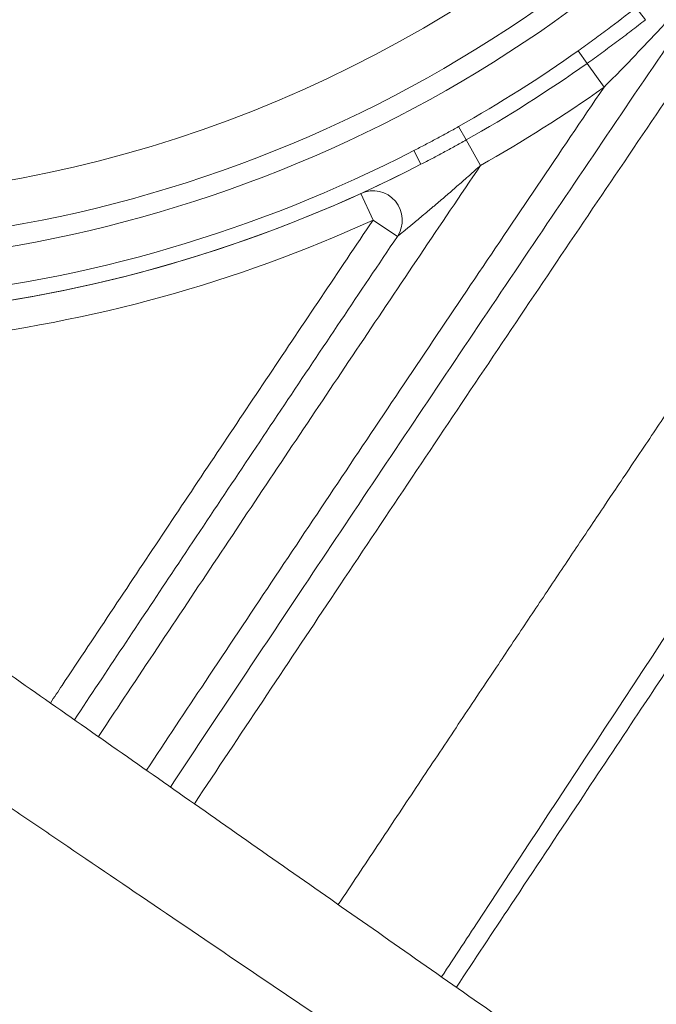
# Model space of a CAD drawing. Header units: millimetres. Extents: x -46 to 5160, y -5105 to -1541.
# Tile 52 of 104: x 3564 to 3607, y -4233 to -4166. Entities that reach past the tile are written whole.
import ezdxf

# ---------------------------------------------------------------- set-up
doc = ezdxf.new("R2010")
doc.units = ezdxf.units.MM
doc.header["$LTSCALE"] = 0.3175
doc.layers.add('1轮廓实线层', color=7, linetype='Continuous', lineweight=18)

msp = doc.modelspace()

# ---------------------------------------------------------------- linework, layer by layer
at = {"layer": '1轮廓实线层'}
for p, q in [((3605.727, -4164.8005), (3606.38124, -4165.62907)), ((3601.78662, -4167.75471), (3602.39376, -4168.6125)), ((3602.39376, -4168.6125), (3603.54866, -4170.24417)), ((3593.61106, -4172.93085), (3594.12675, -4173.84654)), ((3594.12675, -4173.84654), (3595.10769, -4175.58835)), ((3590.56251, -4174.56794), (3591.04634, -4175.50628)), ((3586.94246, -4177.49907), (3587.77264, -4179.31864)), ((3589.43224, -4180.43475), (3587.77264, -4179.31864))]:
    msp.add_line(p, q, dxfattribs=at)
for centre, radius, start, end in [((3547.50922, -4091.0698), 90, 244.1487041, 347.7824612), ((3547.50922, -4091.0698), 91.38197, 248.2702176, 347.9416026), ((3547.50922, -4091.0698), 86.90983, 231.075089, 308.924911), ((3547.50922, -4091.0698), 93.95005, 299.3869885, 305.2907692), ((3547.50922, -4091.0698), 95.00096, 299.3869885, 305.2907692), ((3547.50922, -4091.0698), 97, 299.3869885, 305.2907692), ((3547.50922, -4091.0698), 93.94427, 253.5690694, 297.2765249), ((3547.50922, -4091.0698), 95, 255.4077637, 297.2765249), ((3547.50922, -4091.0698), 95, 255.7209967, 297.2765249), ((3587.77264, -4179.31864), 2, 326.0785913, 114.5247802), ((3547.50922, -4091.0698), 97, 258.3672656, 294.5247802)]:
    msp.add_arc(centre, radius, start, end, dxfattribs=at)
for points, degree, knots in [([(3655.98342, -4275.49623), (3651.89513, -4272.63358), (3647.81611, -4269.77742), (3639.68279, -4264.08241), (3635.62854, -4261.24359), (3627.55186, -4255.58824), (3623.52946, -4252.77173), (3615.52426, -4247.16642), (3611.54146, -4244.37764), (3603.62433, -4238.834), (3599.68996, -4236.07913), (3591.87981, -4230.6104), (3588.00397, -4227.89651), (3580.32269, -4222.51802), (3576.51717, -4219.85336), (3568.99038, -4214.58305), (3565.26907, -4211.97736), (3557.9272, -4206.83653), (3554.30665, -4204.30139), (3548.96631, -4200.56205), (3547.20133, -4199.32619), (3543.7045, -4196.87769), (3541.97262, -4195.66501), (3538.54519, -4193.2651), (3536.84966, -4192.07787), (3533.49833, -4189.73125), (3531.84258, -4188.57188), (3528.57479, -4186.28375), (3526.96272, -4185.15497), (3523.78658, -4182.93101), (3522.22252, -4181.83584), (3519.14703, -4179.68236), (3517.63564, -4178.62408), (3514.67077, -4176.54805), (3513.21725, -4175.53028), (3510.37384, -4173.53931), (3508.98392, -4172.56608), (3506.27388, -4170.66849), (3504.95377, -4169.74414), (3502.39005, -4167.949), (3501.14647, -4167.07824), (3498.74302, -4165.39532), (3497.58319, -4164.58319), (3495.35491, -4163.02294), (3494.28649, -4162.27482), (3492.24893, -4160.84811), (3491.2798, -4160.16952), (3490.36458, -4159.52867)], 3, [0, 0, 0, 0, 0.0625, 0.0625, 0.125, 0.125, 0.1875, 0.1875, 0.25, 0.25, 0.3125, 0.3125, 0.375, 0.375, 0.4375, 0.4375, 0.5, 0.5, 0.5625, 0.5625, 0.59375, 0.59375, 0.625, 0.625, 0.65625, 0.65625, 0.6875, 0.6875, 0.71875, 0.71875, 0.75, 0.75, 0.78125, 0.78125, 0.8125, 0.8125, 0.84375, 0.84375, 0.875, 0.875, 0.90625, 0.90625, 0.9375, 0.9375, 0.96875, 0.96875, 1, 1, 1, 1]), ([(3612.91692, -4160.0278), (3611.22434, -4162.50536), (3609.53533, -4164.98536), (3606.16325, -4169.94938), (3604.48018, -4172.4334), (3599.4385, -4179.89058), (3596.08738, -4184.86875), (3589.40011, -4194.83506), (3586.06403, -4199.82326), (3579.79379, -4209.22108), (3576.85843, -4213.62991), (3573.92649, -4218.04102)], 3, [0, 0, 0, 0, 0.12877885, 0.12877885, 0.25755771, 0.25755771, 0.51511542, 0.51511542, 0.77267313, 0.77267313, 1, 1, 1, 1]), ([(3585.39905, -4226.07187), (3594.64511, -4212.1602), (3602.52474, -4200.40297), (3618.26873, -4176.91131), (3630.00923, -4159.85667)], 2, [0, 0, 0, 0.3561109, 0.3561109, 1, 1, 1]), ([(3612.91692, -4160.0278), (3612.91674, -4160.02801), (3612.91513, -4160.02991), (3612.90915, -4160.03694), (3612.90463, -4160.04226), (3612.89629, -4160.05207), (3612.89326, -4160.05563), (3612.88685, -4160.06318), (3612.88345, -4160.06716), (3612.87281, -4160.07968), (3612.8651, -4160.08874), (3612.84877, -4160.10794), (3612.84014, -4160.11808), (3612.82218, -4160.13918), (3612.81284, -4160.15015), (3612.78425, -4160.18373), (3612.76429, -4160.20715), (3612.72343, -4160.25508), (3612.70257, -4160.27955), (3612.66021, -4160.3292), (3612.63871, -4160.35438), (3612.57352, -4160.4307), (3612.52906, -4160.4827), (3612.43945, -4160.58738), (3612.39422, -4160.64015), (3612.30316, -4160.74628), (3612.25733, -4160.79965), (3612.11912, -4160.96038), (3612.02603, -4161.06839), (3611.83859, -4161.28538), (3611.74437, -4161.39421), (3611.55513, -4161.61227), (3611.46011, -4161.72151), (3611.2694, -4161.94023), (3611.17371, -4162.04972), (3610.98186, -4162.26873), (3610.88567, -4162.37828), (3610.59639, -4162.70694), (3610.40256, -4162.92612), (3610.0133, -4163.36418), (3609.81791, -4163.58303), (3609.42564, -4164.02026), (3609.22878, -4164.23863), (3608.83363, -4164.67484), (3608.63535, -4164.89266), (3608.03885, -4165.54475), (3607.63881, -4165.97782), (3606.83396, -4166.84053), (3606.42914, -4167.27016), (3605.61465, -4168.12592), (3605.20497, -4168.55205), (3604.38061, -4169.40077), (3603.96593, -4169.82335), (3603.54866, -4170.24417)], 3, [0, 0, 0, 0, 0.00371787, 0.00371787, 0.00762486, 0.00762486, 0.00957835, 0.00957835, 0.01153184, 0.01153184, 0.01543883, 0.01543883, 0.01934582, 0.01934582, 0.02325281, 0.02325281, 0.03106679, 0.03106679, 0.03888077, 0.03888077, 0.04669474, 0.04669474, 0.0623227, 0.0623227, 0.07795065, 0.07795065, 0.09357861, 0.09357861, 0.12483452, 0.12483452, 0.15609043, 0.15609043, 0.18734634, 0.18734634, 0.21860225, 0.21860225, 0.24985816, 0.24985816, 0.31236998, 0.31236998, 0.3748818, 0.3748818, 0.43739362, 0.43739362, 0.49990544, 0.49990544, 0.62492908, 0.62492908, 0.74995272, 0.74995272, 0.87497636, 0.87497636, 1, 1, 1, 1]), ([(3614.56834, -4161.15599), (3612.90526, -4163.59037), (3611.24566, -4166.02706), (3607.93224, -4170.90429), (3606.27843, -4173.34484), (3601.32433, -4180.67138), (3598.03134, -4185.56222), (3591.45995, -4195.35364), (3588.18163, -4200.25426), (3581.78962, -4209.83221), (3578.67545, -4214.50921), (3575.56511, -4219.18877)], 3, [0, 0, 0, 0, 0.12648621, 0.12648621, 0.25297242, 0.25297242, 0.50594485, 0.50594485, 0.75891727, 0.75891727, 1, 1, 1, 1]), ([(3601.78662, -4167.75471), (3602.12173, -4167.51752), (3602.45505, -4167.27794), (3603.11822, -4166.79417), (3603.44807, -4166.54997), (3604.43272, -4165.81082), (3605.0826, -4165.30932), (3605.727, -4164.8005)], 3, [0, 0, 0, 0, 0.25, 0.25, 0.5, 0.5, 1, 1, 1, 1]), ([(3652.19833, -4279.88682), (3649.00908, -4277.72736), (3645.90528, -4275.62608), (3639.87007, -4271.53987), (3636.93864, -4269.55494), (3631.24855, -4265.70145), (3628.48988, -4263.83288), (3624.48109, -4261.1173), (3623.16635, -4260.22665), (3621.22643, -4258.91249), (3620.26452, -4258.26087), (3619.15635, -4257.51019), (3618.60577, -4257.13723), (3618.33136, -4256.95135), (3618.19437, -4256.85856), (3618.12593, -4256.8122), (3618.09172, -4256.78903), (3618.07463, -4256.77745), (3618.06608, -4256.77166), (3618.0618, -4256.76876), (3618.05967, -4256.76731), (3618.05875, -4256.76669), (3618.05814, -4256.76628), (3618.05788, -4256.7661), (3615.19587, -4254.82747), (3612.39548, -4252.9306), (3606.91796, -4249.21993), (3604.24082, -4247.40613), (3599.00986, -4243.86159), (3596.45605, -4242.13085), (3592.71755, -4239.59705), (3591.48676, -4238.76283), (3589.66356, -4237.52708), (3588.7577, -4236.9131), (3587.71091, -4236.2036), (3587.19003, -4235.85056), (3586.93021, -4235.67446), (3586.80046, -4235.58652), (3586.73562, -4235.54257), (3586.70322, -4235.52061), (3586.68701, -4235.50963), (3586.67891, -4235.50414), (3586.67486, -4235.50139), (3586.67313, -4235.50021), (3586.67197, -4235.49943), (3586.67142, -4235.49906), (3584.19128, -4233.81809), (3579.33054, -4230.52365), (3574.66753, -4227.36257), (3570.10364, -4224.26817), (3567.87126, -4222.75431), (3564.59679, -4220.53352), (3562.97807, -4219.43563), (3561.12191, -4218.17664), (3560.2019, -4217.55261), (3559.74391, -4217.24196), (3559.51542, -4217.08698), (3559.4013, -4217.00958), (3559.35242, -4216.97642), (3559.31984, -4216.95432), (3559.30358, -4216.94329), (3555.11067, -4214.0993), (3551.10215, -4211.38035), (3545.34259, -4207.47286), (3543.46492, -4206.19886), (3540.71169, -4204.33059), (3539.35089, -4203.40714), (3537.79095, -4202.34848), (3537.01789, -4201.82382), (3536.63309, -4201.56266), (3536.44112, -4201.43238), (3536.34524, -4201.36731), (3536.29733, -4201.33479), (3536.27338, -4201.31853), (3536.26141, -4201.31041), (3536.25628, -4201.30693), (3536.25286, -4201.3046), (3536.25111, -4201.30342), (3532.82479, -4198.97799), (3529.54842, -4196.75384), (3524.85595, -4193.56783), (3523.32879, -4192.53086), (3521.09347, -4191.01296), (3519.98965, -4190.2634), (3518.72607, -4189.40534), (3518.10033, -4188.98042), (3517.78897, -4188.76899), (3517.63367, -4188.66353), (3517.55611, -4188.61086), (3517.51736, -4188.58455), (3517.49799, -4188.57139), (3517.4883, -4188.56482), (3517.48346, -4188.56153), (3517.48139, -4188.56012), (3517.48, -4188.55918), (3517.47929, -4188.55869), (3514.74646, -4186.70293), (3512.14314, -4184.93512), (3508.43229, -4182.41465), (3507.2277, -4181.59637), (3505.46939, -4180.40176), (3504.60236, -4179.81266), (3503.61204, -4179.13973), (3503.12217, -4178.80685), (3502.87856, -4178.64131), (3502.75708, -4178.55877), (3502.69643, -4178.51755), (3502.66612, -4178.49695), (3502.65097, -4178.48666), (3502.6434, -4178.48151), (3502.63962, -4178.47894), (3502.63772, -4178.47765), (3502.63691, -4178.4771), (3502.63637, -4178.47674), (3502.63608, -4178.47654), (3500.55827, -4177.06459), (3496.62062, -4174.38911), (3491.36835, -4170.82018), (3488.3038, -4168.73707), (3485.45797, -4166.80206), (3484.14451, -4165.90859), (3482.93967, -4165.08918)], 3, [0, 0, 0, 0, 0.03125, 0.03125, 0.0625, 0.0625, 0.09375, 0.09375, 0.109375, 0.109375, 0.1171875, 0.12109375, 0.12304687, 0.12402344, 0.12451172, 0.12475586, 0.12487793, 0.12493896, 0.12496948, 0.12498474, 0.12499237, 0.12499619, 0.12499619, 0.125, 0.125, 0.15625, 0.15625, 0.1875, 0.1875, 0.21875, 0.21875, 0.234375, 0.234375, 0.2421875, 0.24609375, 0.24804687, 0.24902344, 0.24951172, 0.24975586, 0.24987793, 0.24993896, 0.24996948, 0.24998474, 0.24999237, 0.24999237, 0.25, 0.25, 0.28125, 0.3125, 0.3125, 0.34375, 0.34375, 0.359375, 0.3671875, 0.37109375, 0.37304688, 0.37402344, 0.37451172, 0.37475586, 0.37475586, 0.375, 0.375, 0.4375, 0.4375, 0.46875, 0.46875, 0.484375, 0.4921875, 0.49609375, 0.49804688, 0.49902344, 0.49951172, 0.49975586, 0.49987793, 0.49993896, 0.49996948, 0.49996948, 0.5, 0.5, 0.5625, 0.5625, 0.59375, 0.59375, 0.609375, 0.6171875, 0.62109375, 0.62304688, 0.62402344, 0.62451172, 0.62475586, 0.62487793, 0.62493896, 0.62496948, 0.62498474, 0.62498474, 0.625, 0.625, 0.6875, 0.6875, 0.71875, 0.71875, 0.734375, 0.7421875, 0.74609375, 0.74804688, 0.74902344, 0.74951172, 0.74975586, 0.74987793, 0.74993896, 0.74996948, 0.74998474, 0.74999237, 0.74999237, 0.75, 0.75, 0.8125, 0.875, 0.9375, 0.9375, 1, 1, 1, 1]), ([(3606.38124, -4165.62907), (3606.05672, -4165.88531), (3605.40386, -4166.39411), (3604.74325, -4166.89535), (3604.07867, -4167.39274), (3603.74441, -4167.63951), (3603.23996, -4168.00675), (3603.07129, -4168.12869), (3602.73315, -4168.37142), (3602.56367, -4168.49224), (3602.39376, -4168.6125)], 3, [0, 0, 0, 0, 0.25, 0.5, 0.5, 0.75, 0.75, 0.875, 0.875, 1, 1, 1, 1]), ([(3592.45594, -4231.01264), (3593.36477, -4229.62689), (3594.27375, -4228.24123), (3602.0902, -4216.32854), (3609.0065, -4205.80731), (3621.7334, -4186.51638), (3627.53798, -4177.74272), (3633.3669, -4168.98506)], 3, [0, 0, 0, 0, 0.06690839, 0.06690839, 0.57526226, 0.57526226, 1, 1, 1, 1]), ([(3572.28754, -4216.89377), (3573.63057, -4214.87321), (3574.97432, -4212.85314), (3579.32847, -4206.31306), (3582.34204, -4201.79517), (3588.3795, -4192.76624), (3591.40342, -4188.25524), (3597.46487, -4179.24228), (3600.50232, -4174.74027), (3603.54866, -4170.24417)], 3, [0, 0, 0, 0, 0.12961487, 0.12961487, 0.41974325, 0.41974325, 0.70987162, 0.70987162, 1, 1, 1, 1]), ([(3593.46218, -4231.71789), (3594.7085, -4229.83679), (3597.51531, -4225.60283), (3601.64948, -4219.37534), (3605.6112, -4213.41725), (3609.152, -4208.09997), (3612.57518, -4202.9669), (3616.20219, -4197.53756), (3619.49024, -4192.62551), (3622.30196, -4188.433), (3624.49924, -4185.1616), (3626.49013, -4182.20184), (3628.27419, -4179.55329), (3629.85097, -4177.21557), (3631.22006, -4175.18826), (3632.38106, -4173.47099), (3633.33358, -4172.06338), (3633.89925, -4171.2283), (3634.1472, -4170.86226)], 3, [0, 0, 0, 0, 0.09247157, 0.20817105, 0.30631982, 0.38568696, 0.46996965, 0.55916535, 0.65327074, 0.71221225, 0.76604711, 0.81477638, 0.85840121, 0.89692277, 0.9303423, 0.95866095, 0.98187985, 1, 1, 1, 1]), ([(3590.56251, -4174.56794), (3590.81885, -4174.43577), (3591.33072, -4174.16997), (3591.84037, -4173.90002), (3592.34868, -4173.62759), (3592.60217, -4173.49014), (3593.10771, -4173.21253), (3593.35975, -4173.07238), (3593.61106, -4172.93085)], 3, [0, 0, 0, 0, 0.25, 0.5, 0.5, 0.75, 0.75, 1, 1, 1, 1]), ([(3594.12675, -4173.84654), (3593.87079, -4173.99069), (3593.61457, -4174.13338), (3593.10171, -4174.41582), (3592.84507, -4174.55557), (3592.33147, -4174.83217), (3592.07452, -4174.96901), (3591.56047, -4175.2398), (3591.30337, -4175.37375), (3591.04634, -4175.50628)], 3, [0, 0, 0, 0, 0.25, 0.25, 0.5, 0.5, 0.75, 0.75, 1, 1, 1, 1]), ([(3595.10769, -4175.58835), (3592.35788, -4179.66483), (3589.61426, -4183.74546), (3584.13688, -4191.9133), (3581.40313, -4196.00053), (3575.94323, -4204.18008), (3573.2171, -4208.27241), (3569.99943, -4213.11042), (3569.50496, -4213.85412), (3569.01057, -4214.59789)], 3, [0, 0, 0, 0, 0.31430481, 0.31430481, 0.62860962, 0.62860962, 0.94291443, 0.94291443, 1, 1, 1, 1]), ([(3595.10769, -4175.58835), (3594.98234, -4175.70096), (3594.85681, -4175.81335), (3594.6054, -4176.03771), (3594.47951, -4176.14968), (3594.10167, -4176.48462), (3593.84943, -4176.70671), (3593.34438, -4177.14841), (3593.09157, -4177.368), (3592.58558, -4177.80452), (3592.33238, -4178.02145), (3592.01587, -4178.29076), (3591.95256, -4178.34453), (3591.82596, -4178.45187), (3591.76264, -4178.50547), (3591.57287, -4178.66582), (3591.44679, -4178.77198), (3591.19578, -4178.98259), (3591.07086, -4179.08705), (3590.82257, -4179.29394), (3590.69921, -4179.39638), (3590.51588, -4179.5481), (3590.45505, -4179.59834), (3590.33414, -4179.69807), (3590.27428, -4179.74734), (3590.15635, -4179.84429), (3590.09822, -4179.89198), (3589.98417, -4179.98543), (3589.92823, -4180.03118), (3589.8466, -4180.09785), (3589.81977, -4180.11974), (3589.78022, -4180.15199), (3589.76713, -4180.16266), (3589.74132, -4180.18369), (3589.72861, -4180.19404), (3589.69113, -4180.22457), (3589.66698, -4180.24421), (3589.62076, -4180.2818), (3589.59867, -4180.29975), (3589.5675, -4180.32507), (3589.55743, -4180.33324), (3589.53805, -4180.34897), (3589.52871, -4180.35655), (3589.50212, -4180.37812), (3589.48653, -4180.39076), (3589.46703, -4180.40656), (3589.46118, -4180.4113), (3589.45094, -4180.4196), (3589.44653, -4180.42318), (3589.43592, -4180.43177), (3589.4322, -4180.43478), (3589.43226, -4180.43473)], 3, [0, 0, 0, 0, 0.0625, 0.0625, 0.125, 0.125, 0.25, 0.25, 0.375, 0.375, 0.5, 0.5, 0.53125, 0.53125, 0.5625, 0.5625, 0.625, 0.625, 0.6875, 0.6875, 0.75, 0.75, 0.78125, 0.78125, 0.8125, 0.8125, 0.84375, 0.84375, 0.875, 0.875, 0.890625, 0.890625, 0.8984375, 0.8984375, 0.90625, 0.90625, 0.921875, 0.921875, 0.9375, 0.9375, 0.9453125, 0.9453125, 0.953125, 0.953125, 0.96875, 0.96875, 0.9765625, 0.9765625, 0.984375, 0.984375, 1, 1, 1, 1]), ([(3565.73303, -4212.30288), (3565.99903, -4211.90271), (3566.26505, -4211.50256), (3568.88294, -4207.56537), (3571.23704, -4204.0298), (3575.95065, -4196.96227), (3578.31017, -4193.4303), (3583.03593, -4186.37084), (3585.40221, -4182.84336), (3587.77264, -4179.31864)], 3, [0, 0, 0, 0, 0.03633813, 0.03633813, 0.35755876, 0.35755876, 0.67877938, 0.67877938, 1, 1, 1, 1]), ([(3567.37144, -4213.45093), (3569.58519, -4210.12048), (3571.80089, -4206.79134), (3576.58052, -4199.62071), (3579.1452, -4195.77973), (3584.28235, -4188.10297), (3586.85485, -4184.26722), (3589.43224, -4180.43475)], 3, [0, 0, 0, 0, 0.30213283, 0.30213283, 0.65106641, 0.65106641, 1, 1, 1, 1])]:
    msp.add_open_spline(points, degree=degree, knots=knots, dxfattribs=at)

doc.saveas('drawing.dxf')
